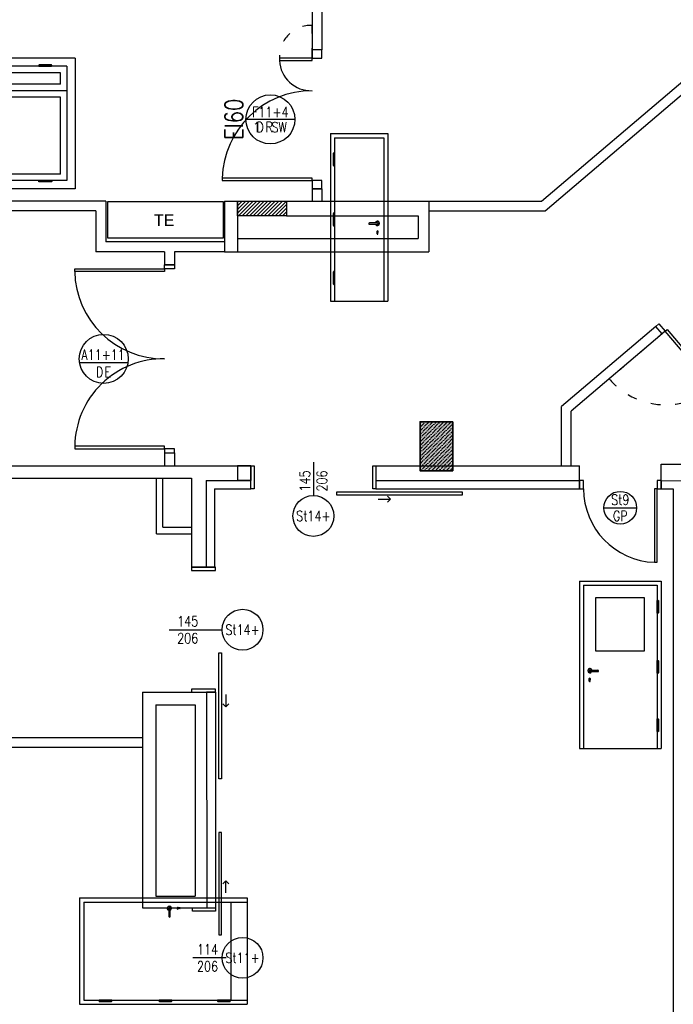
# Model space of a CAD drawing. Header units: millimetres. Extents: x 44889 to 52866, y -11417 to -4315.
# Tile 53 of 74: x 49531 to 49931, y -7232 to -6630. Entities that reach past the tile are written whole.
import ezdxf

# ---------------------------------------------------------------- set-up
doc = ezdxf.new("R2010")
doc.units = ezdxf.units.MM
doc.linetypes.add('Zestawienia drzwi i okien$0$ACAD_ISO03W100', pattern=[30, 12, -18])
doc.layers.get('0').update_dxf_attribs({"color": 9})
for name, color, linetype, lineweight in [('kreskowanie', 9, 'Continuous', 18), ('słupy gr0.7', 9, 'Continuous', 35), ('Zestawienia drzwi i okien$0$^ dymoszczelne', 251, 'Continuous', 25), ('Zestawienia drzwi i okien$0$^ elektryczne', 251, 'Continuous', 25)]:
    doc.layers.add(name, color=color, linetype=linetype, lineweight=lineweight)
for name, color, linetype in [('Podkład', 9, 'Continuous'), ('Zestawienia drzwi i okien$0$+ stolarka przekrój', 251, 'Continuous'), ('Zestawienia drzwi i okien$0$^ opisy p.poż.', 251, 'Continuous'), ('Zestawienia drzwi i okien$0$^ opisy stolarki zestawcze', 251, 'Continuous')]:
    doc.layers.add(name, color=color, linetype=linetype)
doc.layers.add('Zestawienia drzwi i okien$0$+ stolarka widok', color=251, linetype='Continuous', plot=False)
doc.layers.add('Zestawienia drzwi i okien$0$^ opis stolarki', color=251, linetype='Continuous', lineweight=25, plot=False)
doc.styles.get("Standard").update_dxf_attribs({"font": 'arial.ttf', "height": 15})
doc.styles.add('Zestawienia drzwi i okien$0$1.100', font='romans.shx', dxfattribs={"width": 0.8, "height": 16})
doc.styles.add('Zestawienia drzwi i okien$0$anka1', font='romans.shx', dxfattribs={"width": 0.8})

# ---------------------------------------------------------------- blocks, each defined once
blk = doc.blocks.new('słup 4')
at = {"layer": 'kreskowanie'}
h = blk.add_hatch(dxfattribs=at)
h.set_pattern_fill('ANSI36', color=256, style=0)
h.set_pattern_definition([(45, (-20, -40), (1.6838, 6.17393), [7.9375, -1.5875, 0, -1.5875])])
h.paths.add_polyline_path([(20, 20), (-20, 20), (-20, -40), (20, -40)])
at = {"layer": 'słupy gr0.7'}
blk.add_lwpolyline([(-20, -40), (20, -40), (20, 20), (-20, 20)], close=True, dxfattribs=at)
blk = doc.blocks.new('*U16276')
at = {"layer": 'Zestawienia drzwi i okien$0$+ stolarka przekrój', "linetype": 'Zestawienia drzwi i okien$0$ACAD_ISO03W100'}
blk.add_line((-60, -125), (-60, -5), dxfattribs=at)
at = {"layer": 'Zestawienia drzwi i okien$0$+ stolarka przekrój'}
for points in [[(-60, -5), (-65, -5), (-65, 14), (-60, 14)], [(65, -5), (60, -5), (60, 14), (65, 14)], [(-57, -125), (-60, -125), (-60, -5), (-57, -5)]]:
    blk.add_lwpolyline(points, close=True, dxfattribs=at)
at = {"layer": 'Zestawienia drzwi i okien$0$+ stolarka przekrój', "linetype": 'Zestawienia drzwi i okien$0$ACAD_ISO03W100'}
blk.add_arc((-59.6, -5.4), 119.6, 269.8291, 0.1709, dxfattribs=at)
at = {"layer": 'Zestawienia drzwi i okien$0$+ stolarka przekrój'}
blk.add_arc((-59.6, -5.4), 119.6, 271.2488, 0.1778, dxfattribs=at)
at = {"layer": 'Zestawienia drzwi i okien$0$+ stolarka widok'}
for p, q in [((-65, -300), (-65, -505)), ((65, -300), (-65, -300)), ((65, -300), (65, -505)), ((-60, -305), (-60, -505)), ((60, -305), (-60, -305)), ((60, -305), (60, -505)), ((-61.6, -331.3), (-60, -331.3)), ((-61.6, -331.7), (-60, -331.7)), ((-61.6, -404.8), (-60, -404.8)), ((-61.6, -405.2), (-60, -405.2)), ((51.9, -422.5), (51.9, -420.9)), ((52.9, -422.5), (52.9, -420.9)), ((-61.6, -476.3), (-60, -476.3)), ((-61.6, -476.7), (-60, -476.7)), ((60, -485), (-60, -485)), ((65, -505), (-65, -505))]:
    blk.add_line(p, q, dxfattribs=at)
for points in [[(-60.8, -339.5), (-60.8, -339.5, 0.414214), (-60, -338.7), (-60, -324.3, 0.414214), (-60.8, -323.5), (-60.8, -323.5, 0.414214), (-61.6, -324.3), (-61.6, -338.7, 0.414214)], [(-60.8, -413), (-60.8, -413, 0.414214), (-60, -412.2), (-60, -397.8, 0.414214), (-60.8, -397), (-60.8, -397, 0.414214), (-61.6, -397.8), (-61.6, -412.2, 0.414214)], [(-60.8, -484.5), (-60.8, -484.5, 0.414214), (-60, -483.7), (-60, -469.3, 0.414214), (-60.8, -468.5), (-60.8, -468.5, 0.414214), (-61.6, -469.3), (-61.6, -483.7, 0.414214)]]:
    blk.add_lwpolyline(points, format="xyb", close=True, dxfattribs=at)
for points in [[(52.4, -409.1), (42.4, -409.1)], [(42.4, -410.9), (52.4, -410.9)]]:
    blk.add_lwpolyline(points, dxfattribs=at)
for centre, radius, start, end in [((42.4, -410), 0.853, 90, 270), ((52.2, -409.5), 2.5, 199.9502, 160.0498), ((52.4, -410), 2.5, 199.9502, 160.0498), ((52.4, -410), 0.853, 270, 90), ((52.4, -420), 1, 300, 240), ((52.4, -422.5), 0.5, 180, 0)]:
    blk.add_arc(centre, radius, start, end, dxfattribs=at)
at = {"layer": 'Zestawienia drzwi i okien$0$^ opis stolarki'}
blk.add_line((0, -22.7), (0, -62.7), dxfattribs=at)
blk.add_circle((0, -42.7), 20, dxfattribs=at)
at = {"layer": 'Zestawienia drzwi i okien$0$^ opis stolarki', "ltscale": 0.1, "char_height": 12.5, "attachment_point": 5, "rotation": 270, "style": 'Zestawienia drzwi i okien$0$anka1'}
for s, insert in [('D12', (8.2, -42.7)), ('K', (-9.1, -42.7))]:
    blk.add_mtext(s, dxfattribs=dict(at, insert=insert))
blk = doc.blocks.new('*U15380')
for p, q in [((-17.2, -9.5), (8, 15.7)), ((-11.6, 2.8), (-5.4, 9.1)), ((-11.1, -7.2), (5.1, 9)), ((-7.7, -13.4), (11.9, 6.2)), ((4.5, -11.8), (13, -3.3))]:
    blk.add_line(p, q)
blk = doc.blocks.new('*U15691')
at = {"layer": 'Zestawienia drzwi i okien$0$+ stolarka przekrój'}
for points in [[(-110.1, -5), (-115.1, -5), (-115.1, 7), (-110.1, 7)], [(109.9, -5), (114.9, -5), (114.9, 7), (109.9, 7)], [(-107.1, -115), (-110.1, -115), (-110.1, -5), (-107.1, -5)], [(106.9, -115), (109.9, -115), (109.9, -5), (106.9, -5)]]:
    blk.add_lwpolyline(points, close=True, dxfattribs=at)
for centre, radius, start, end in [((-109, -6.1), 108.9, 270.9807, 0.5774), ((108.1, -6.7), 108.2, 179.0757, 269.3663)]:
    blk.add_arc(centre, radius, start, end, dxfattribs=at)
at = {"layer": 'Zestawienia drzwi i okien$0$+ stolarka widok'}
for p, q in [((-115.1, -300), (-115.1, -505)), ((114.9, -300), (-115.1, -300)), ((114.9, -300), (114.9, -505)), ((-110.1, -305), (-110.1, -505)), ((109.9, -305), (-110.1, -305)), ((-102.1, -313), (-102.1, -415)), ((-8.1, -313), (-102.1, -313)), ((-8.1, -313), (-8.1, -415)), ((-0.1, -305), (-0.1, -505)), ((101.9, -313), (7.9, -313)), ((7.9, -313), (7.9, -415)), ((101.9, -313), (101.9, -415)), ((109.9, -305), (109.9, -505)), ((-111.7, -331.3), (-110.1, -331.3)), ((-111.7, -331.7), (-110.1, -331.7)), ((109.9, -331.3), (111.5, -331.3)), ((109.9, -331.7), (111.5, -331.7)), ((-111.7, -404.8), (-110.1, -404.8)), ((-111.7, -405.2), (-110.1, -405.2)), ((109.9, -404.8), (111.5, -404.8)), ((109.9, -405.2), (111.5, -405.2)), ((-8.1, -415), (-102.1, -415)), ((-5.2, -422.5), (-5.2, -420.9)), ((-4.2, -422.5), (-4.2, -420.9)), ((3.9, -422.5), (3.9, -420.9)), ((4.9, -422.5), (4.9, -420.9)), ((101.9, -415), (7.9, -415)), ((-102.1, -425), (-102.1, -497)), ((-8.1, -425), (-102.1, -425)), ((-8.1, -425), (-8.1, -497)), ((7.9, -425), (7.9, -497)), ((101.9, -425), (7.9, -425)), ((101.9, -425), (101.9, -497)), ((-111.7, -476.3), (-110.1, -476.3)), ((-111.7, -476.7), (-110.1, -476.7)), ((109.9, -476.3), (111.5, -476.3)), ((109.9, -476.7), (111.5, -476.7)), ((114.9, -505), (-115.1, -505)), ((-8.1, -497), (-102.1, -497)), ((101.9, -497), (7.9, -497))]:
    blk.add_line(p, q, dxfattribs=at)
for points in [[(-110.9, -339.5), (-110.9, -339.5, 0.414214), (-110.1, -338.7), (-110.1, -324.3, 0.414214), (-110.9, -323.5), (-110.9, -323.5, 0.414214), (-111.7, -324.3), (-111.7, -338.7, 0.414214)], [(110.7, -339.5), (110.7, -339.5, 0.414214), (111.5, -338.7), (111.5, -324.3, 0.414214), (110.7, -323.5), (110.7, -323.5, 0.414214), (109.9, -324.3), (109.9, -338.7, 0.414214)], [(-110.9, -413), (-110.9, -413, 0.414214), (-110.1, -412.2), (-110.1, -397.8, 0.414214), (-110.9, -397), (-110.9, -397, 0.414214), (-111.7, -397.8), (-111.7, -412.2, 0.414214)], [(110.7, -413), (110.7, -413, 0.414214), (111.5, -412.2), (111.5, -397.8, 0.414214), (110.7, -397), (110.7, -397, 0.414214), (109.9, -397.8), (109.9, -412.2, 0.414214)], [(-110.9, -484.5), (-110.9, -484.5, 0.414214), (-110.1, -483.7), (-110.1, -469.3, 0.414214), (-110.9, -468.5), (-110.9, -468.5, 0.414214), (-111.7, -469.3), (-111.7, -483.7, 0.414214)], [(110.7, -484.5), (110.7, -484.5, 0.414214), (111.5, -483.7), (111.5, -469.3, 0.414214), (110.7, -468.5), (110.7, -468.5, 0.414214), (109.9, -469.3), (109.9, -483.7, 0.414214)]]:
    blk.add_lwpolyline(points, format="xyb", close=True, dxfattribs=at)
for points in [[(-4.7, -409.1), (-14.7, -409.1)], [(4.4, -409.1), (14.4, -409.1)], [(-14.7, -410.9), (-4.7, -410.9)], [(14.4, -410.9), (4.4, -410.9)]]:
    blk.add_lwpolyline(points, dxfattribs=at)
for centre, radius, start, end in [((-14.7, -410), 0.853, 90, 270), ((-4.9, -409.5), 2.5, 199.9502, 160.0498), ((-4.7, -410), 2.5, 199.9502, 160.0498), ((-4.7, -410), 0.853, 270, 90), ((4.4, -410), 2.5, 19.9502, 340.0498), ((4.7, -409.5), 2.5, 19.9502, 340.0498), ((4.4, -410), 0.853, 90, 270), ((14.4, -410), 0.853, 270, 90), ((-4.7, -420), 1, 300, 240), ((4.4, -420), 1, 300, 240), ((-4.7, -422.5), 0.5, 180, 0), ((4.4, -422.5), 0.5, 180, 0)]:
    blk.add_arc(centre, radius, start, end, dxfattribs=at)
at = {"layer": 'Zestawienia drzwi i okien$0$^ dymoszczelne', "ltscale": 0.1}
blk.add_line((4.4, -109.2), (4.4, -49.9), dxfattribs=at)
blk.add_circle((0, -79.5), 30, dxfattribs=at)
at = {"layer": 'Zestawienia drzwi i okien$0$^ opisy stolarki zestawcze'}
for p, q in [((57, -447.2), (98.9, -476.2)), ((286.1, -476.2), (-26.5, -476.2))]:
    blk.add_line(p, q, dxfattribs=at)
at = {"layer": 'Zestawienia drzwi i okien$0$+ stolarka widok'}
for p in [(-27.5, -391.2), (27.5, -391.2)]:
    blk.add_blockref('*U15380', p, dxfattribs=at)
at = {"layer": 'Zestawienia drzwi i okien$0$^ dymoszczelne', "ltscale": 0.1, "insert": (16, -84.5), "char_height": 12.5, "attachment_point": 5, "rotation": 90, "style": 'Zestawienia drzwi i okien$0$anka1'}
blk.add_mtext('D', dxfattribs=at)
at = {"layer": 'Zestawienia drzwi i okien$0$^ elektryczne', "ltscale": 0.1, "insert": (16, -74.5), "char_height": 12.5, "attachment_point": 5, "rotation": 90, "style": 'Zestawienia drzwi i okien$0$anka1'}
blk.add_mtext('E', dxfattribs=at)
at = {"layer": 'Zestawienia drzwi i okien$0$^ opis stolarki', "ltscale": 0.1, "insert": (-5.1, -80.3), "char_height": 12.5, "attachment_point": 5, "rotation": 90, "style": 'Zestawienia drzwi i okien$0$anka1'}
blk.add_mtext('A11+11', dxfattribs=at)
at = {"layer": 'Zestawienia drzwi i okien$0$^ opisy stolarki zestawcze', "insert": (149.2, -454.4), "char_height": 18, "attachment_point": 4, "line_spacing_factor": 0.8, "style": 'Zestawienia drzwi i okien$0$1.100'}
blk.add_mtext('\\A1;pola\\Pnieprzezierne', dxfattribs=at)
blk = doc.blocks.new('*U15537')
at = {"layer": 'Zestawienia drzwi i okien$0$+ stolarka przekrój'}
for points in [[(-45, -5), (-50, -5), (-50, 7), (-45, 7)], [(50, -5), (45, -5), (45, 7), (50, 7)], [(-42, -95), (-45, -95), (-45, -5), (-42, -5)]]:
    blk.add_lwpolyline(points, close=True, dxfattribs=at)
at = {"layer": 'Zestawienia drzwi i okien$0$+ stolarka przekrój', "linetype": 'Zestawienia drzwi i okien$0$ACAD_ISO03W100'}
blk.add_lwpolyline([(-45, -5), (-135, -5, 0.414214), (-45, -95, 0.501037)], format="xyb", dxfattribs=at)
at = {"layer": 'Zestawienia drzwi i okien$0$+ stolarka przekrój'}
blk.add_arc((-45, -5), 90, 271.9102, 0, dxfattribs=at)
at = {"layer": 'Zestawienia drzwi i okien$0$+ stolarka widok'}
for p, q in [((-50, -300), (-50, -505)), ((50, -300), (-50, -300)), ((50, -300), (50, -505)), ((-45, -305), (-45, -505)), ((45, -305), (-45, -305)), ((45, -305), (45, -505)), ((-46.6, -331.3), (-45, -331.3)), ((-46.6, -331.7), (-45, -331.7)), ((-46.6, -404.8), (-45, -404.8)), ((-46.6, -405.2), (-45, -405.2)), ((36.9, -422.5), (36.9, -420.9)), ((37.9, -422.5), (37.9, -420.9)), ((-46.6, -476.3), (-45, -476.3)), ((-46.6, -476.7), (-45, -476.7)), ((50, -505), (-50, -505))]:
    blk.add_line(p, q, dxfattribs=at)
for points in [[(-45.8, -339.5), (-45.8, -339.5, 0.414214), (-45, -338.7), (-45, -324.3, 0.414214), (-45.8, -323.5), (-45.8, -323.5, 0.414214), (-46.6, -324.3), (-46.6, -338.7, 0.414214)], [(-45.8, -413), (-45.8, -413, 0.414214), (-45, -412.2), (-45, -397.8, 0.414214), (-45.8, -397), (-45.8, -397, 0.414214), (-46.6, -397.8), (-46.6, -412.2, 0.414214)], [(-45.8, -484.5), (-45.8, -484.5, 0.414214), (-45, -483.7), (-45, -469.3, 0.414214), (-45.8, -468.5), (-45.8, -468.5, 0.414214), (-46.6, -469.3), (-46.6, -483.7, 0.414214)]]:
    blk.add_lwpolyline(points, format="xyb", close=True, dxfattribs=at)
blk.add_lwpolyline([(-27.4, -324.4), (-27.4, -368.4), (26.6, -368.4), (26.6, -324.4)], close=True, dxfattribs=at)
for points in [[(37.4, -409.1), (27.4, -409.1)], [(27.4, -410.9), (37.4, -410.9)]]:
    blk.add_lwpolyline(points, dxfattribs=at)
for centre, radius, start, end in [((27.4, -410), 0.853, 90, 270), ((37.2, -409.5), 2.5, 199.9502, 160.0498), ((37.4, -410), 2.5, 199.9502, 160.0498), ((37.4, -410), 0.853, 270, 90), ((37.4, -420), 1, 300, 240), ((37.4, -422.5), 0.5, 180, 0)]:
    blk.add_arc(centre, radius, start, end, dxfattribs=at)
at = {"layer": 'Zestawienia drzwi i okien$0$^ opis stolarki', "ltscale": 0.1}
blk.add_line((20, -28.2), (-20, -28.2), dxfattribs=at)
blk.add_circle((0, -28.2), 20, dxfattribs=at)
at = {"layer": 'Zestawienia drzwi i okien$0$+ stolarka widok'}
blk.add_blockref('*U15380', (12.1, -353.5), dxfattribs=at)
at = {"layer": 'Zestawienia drzwi i okien$0$^ opis stolarki', "ltscale": 0.1, "char_height": 12.5, "attachment_point": 5, "line_spacing_factor": 0.8, "style": 'Zestawienia drzwi i okien$0$anka1'}
for s, insert in [('St9', (0, -18.4)), ('GW', (0, -38.2))]:
    blk.add_mtext(s, dxfattribs=dict(at, insert=insert))
blk = doc.blocks.new('*U16067')
at = {"layer": 'Zestawienia drzwi i okien$0$+ stolarka przekrój', "linetype": 'Zestawienia drzwi i okien$0$ACAD_ISO03W100'}
blk.add_line((-75, -5), (-115, -5), dxfattribs=at)
at = {"layer": 'Zestawienia drzwi i okien$0$+ stolarka przekrój'}
for points in [[(-85, -5), (-75, -5), (-75, 7), (-85, 7)], [(75, -5), (85, -5), (85, 7), (75, 7)], [(-75, -45), (-72, -45), (-72, -5), (-75, -5)], [(72, -115), (75, -115), (75, -5), (72, -5)]]:
    blk.add_lwpolyline(points, close=True, dxfattribs=at)
at = {"layer": 'Zestawienia drzwi i okien$0$+ stolarka przekrój', "linetype": 'Zestawienia drzwi i okien$0$ACAD_ISO03W100'}
blk.add_arc((-76.3, -6.3), 38.7, 178.0349, 271.9843, dxfattribs=at)
at = {"layer": 'Zestawienia drzwi i okien$0$+ stolarka przekrój'}
for centre, radius, start, end in [((-73.7, -6.3), 38.7, 272.4781, 1.9843), ((75, -5), 110, 180, 268.4372)]:
    blk.add_arc(centre, radius, start, end, dxfattribs=at)
at = {"layer": 'Zestawienia drzwi i okien$0$+ stolarka widok'}
for p, q in [((-75, -295), (-75, -505)), ((-75, -295), (85, -295)), ((85, -295), (85, -505)), ((-65, -305), (75, -305)), ((-65, -305), (-65, -505)), ((-57, -313), (-57, -415)), ((-43, -313), (-57, -313)), ((-43, -313), (-43, -415)), ((-35, -305), (-35, -505)), ((67, -313), (-27, -313)), ((-27, -313), (-27, -415)), ((67, -313), (67, -415)), ((75, -305), (75, -505)), ((-66.6, -331.3), (-65, -331.3)), ((-66.6, -331.7), (-65, -331.7)), ((76.6, -331.3), (75, -331.3)), ((76.6, -331.7), (75, -331.7)), ((-66.6, -404.8), (-65, -404.8)), ((-66.6, -405.2), (-65, -405.2)), ((76.6, -404.8), (75, -404.8)), ((76.6, -405.2), (75, -405.2)), ((-43, -415), (-57, -415)), ((67, -415), (-27, -415)), ((-57, -425), (-57, -497)), ((-43, -425), (-57, -425)), ((-43, -425), (-43, -497)), ((-27, -425), (-27, -497)), ((67, -425), (-27, -425)), ((67, -425), (67, -497)), ((-66.6, -476.3), (-65, -476.3)), ((-66.6, -476.7), (-65, -476.7)), ((76.6, -476.3), (75, -476.3)), ((76.6, -476.7), (75, -476.7)), ((-75, -505), (85, -505)), ((-43, -497), (-57, -497)), ((67, -497), (-27, -497))]:
    blk.add_line(p, q, dxfattribs=at)
for points in [[(-65.8, -339.5), (-65.8, -339.5, 0.414214), (-65, -338.7), (-65, -324.3, 0.414214), (-65.8, -323.5), (-65.8, -323.5, 0.414214), (-66.6, -324.3), (-66.6, -338.7, 0.414214)], [(75.8, -339.5), (75.8, -339.5, -0.414214), (75, -338.7), (75, -324.3, -0.414214), (75.8, -323.5), (75.8, -323.5, -0.414214), (76.6, -324.3), (76.6, -338.7, -0.414214)], [(-65.8, -413), (-65.8, -413, 0.414214), (-65, -412.2), (-65, -397.8, 0.414214), (-65.8, -397), (-65.8, -397, 0.414214), (-66.6, -397.8), (-66.6, -412.2, 0.414214)], [(75.8, -413), (75.8, -413, -0.414214), (75, -412.2), (75, -397.8, -0.414214), (75.8, -397), (75.8, -397, -0.414214), (76.6, -397.8), (76.6, -412.2, -0.414214)], [(-65.8, -484.5), (-65.8, -484.5, 0.414214), (-65, -483.7), (-65, -469.3, 0.414214), (-65.8, -468.5), (-65.8, -468.5, 0.414214), (-66.6, -469.3), (-66.6, -483.7, 0.414214)], [(75.8, -484.5), (75.8, -484.5, -0.414214), (75, -483.7), (75, -469.3, -0.414214), (75.8, -468.5), (75.8, -468.5, -0.414214), (76.6, -469.3), (76.6, -483.7, -0.414214)]]:
    blk.add_lwpolyline(points, format="xyb", close=True, dxfattribs=at)
at = {"layer": 'Zestawienia drzwi i okien$0$^ dymoszczelne', "ltscale": 0.1}
blk.add_line((0, -26.1), (0, -86.1), dxfattribs=at)
blk.add_circle((0, -56.1), 30, dxfattribs=at)
at = {"layer": 'Zestawienia drzwi i okien$0$^ opisy stolarki zestawcze'}
for p, q in [((-1.2, -449.8), (40.7, -478.8)), ((227.8, -478.8), (-50.4, -478.8))]:
    blk.add_line(p, q, dxfattribs=at)
at = {"layer": 'Zestawienia drzwi i okien$0$+ stolarka widok', "xscale": 0.5, "yscale": 0.5, "zscale": 0.5}
blk.add_blockref('*U15380', (-49.1, -392.4), dxfattribs=at)
at = {"layer": 'Zestawienia drzwi i okien$0$+ stolarka widok'}
blk.add_blockref('*U15380', (-7.4, -391.2), dxfattribs=at)
at = {"layer": 'Zestawienia drzwi i okien$0$^ dymoszczelne', "ltscale": 0.1, "insert": (9.5, -68.7), "char_height": 12.5, "attachment_point": 5, "rotation": 90, "line_spacing_factor": 0.8, "style": 'Zestawienia drzwi i okien$0$anka1'}
blk.add_mtext('D', dxfattribs=at)
at = {"layer": 'Zestawienia drzwi i okien$0$^ elektryczne', "ltscale": 0.1, "insert": (9.5, -57.5), "char_height": 12.5, "attachment_point": 5, "rotation": 90, "line_spacing_factor": 0.8, "style": 'Zestawienia drzwi i okien$0$anka1'}
blk.add_mtext('R', dxfattribs=at)
at = {"layer": 'Zestawienia drzwi i okien$0$^ opis stolarki', "ltscale": 0.1, "char_height": 12.5, "attachment_point": 5, "rotation": 90, "line_spacing_factor": 0.8, "style": 'Zestawienia drzwi i okien$0$anka1'}
for s, insert in [('F11+4', (-8.9, -56.1)), ('1  SW', (9.6, -56.5))]:
    blk.add_mtext(s, dxfattribs=dict(at, insert=insert))
at = {"layer": 'Zestawienia drzwi i okien$0$^ opisy p.poż.', "ltscale": 0.1, "insert": (0, -100.6), "char_height": 22, "attachment_point": 5, "rotation": 180, "style": 'Zestawienia drzwi i okien$0$anka1'}
blk.add_mtext('EI60', dxfattribs=at)
at = {"layer": 'Zestawienia drzwi i okien$0$^ opisy stolarki zestawcze', "insert": (91, -456.9), "char_height": 18, "attachment_point": 4, "line_spacing_factor": 0.8, "style": 'Zestawienia drzwi i okien$0$1.100'}
blk.add_mtext('\\A1;pola\\Pnieprzezierne', dxfattribs=at)
blk = doc.blocks.new('*U15574')
at = {"layer": 'Zestawienia drzwi i okien$0$+ stolarka przekrój'}
for points in [[(-30, -5), (-35, -5), (-35, 5), (-30, 5)], [(35, -5), (30, -5), (30, 5), (35, 5)], [(-27, -65), (-30, -65), (-30, -5), (-27, -5)]]:
    blk.add_lwpolyline(points, close=True, dxfattribs=at)
blk.add_arc((-28.4, -6.5), 58.5, 271.4105, 1.4794, dxfattribs=at)
at = {"layer": 'Zestawienia drzwi i okien$0$+ stolarka widok'}
for p, q in [((-35, -300), (-35, -505)), ((-35, -300), (35, -300)), ((35, -300), (35, -505)), ((-30, -305), (-30, -505)), ((-30, -305), (30, -305)), ((30, -305), (30, -505)), ((-31.6, -331.3), (-30, -331.3)), ((-31.6, -331.7), (-30, -331.7)), ((-31.6, -404.8), (-30, -404.8)), ((-31.6, -405.2), (-30, -405.2)), ((22, -422.5), (22, -420.9)), ((23, -422.5), (23, -420.9)), ((-31.6, -476.3), (-30, -476.3)), ((-31.6, -476.7), (-30, -476.7)), ((-35, -505), (35, -505))]:
    blk.add_line(p, q, dxfattribs=at)
for points in [[(-30.8, -339.5), (-30.8, -339.5, 0.414214), (-30, -338.7), (-30, -324.3, 0.414214), (-30.8, -323.5), (-30.8, -323.5, 0.414214), (-31.6, -324.3), (-31.6, -338.7, 0.414214)], [(-30.8, -413), (-30.8, -413, 0.414214), (-30, -412.2), (-30, -397.8, 0.414214), (-30.8, -397), (-30.8, -397, 0.414214), (-31.6, -397.8), (-31.6, -412.2, 0.414214)], [(-30.8, -484.5), (-30.8, -484.5, 0.414214), (-30, -483.7), (-30, -469.3, 0.414214), (-30.8, -468.5), (-30.8, -468.5, 0.414214), (-31.6, -469.3), (-31.6, -483.7, 0.414214)]]:
    blk.add_lwpolyline(points, format="xyb", close=True, dxfattribs=at)
for points in [[(22.5, -409.1), (12.5, -409.1)], [(12.5, -410.9), (22.5, -410.9)]]:
    blk.add_lwpolyline(points, dxfattribs=at)
for centre, radius, start, end in [((12.5, -410), 0.853, 90, 270), ((22.3, -409.5), 2.5, 199.9502, 160.0498), ((22.5, -410), 2.5, 199.9502, 160.0498), ((22.5, -410), 0.853, 270, 90), ((22.5, -420), 1, 300, 240), ((22.5, -422.5), 0.5, 180, 0)]:
    blk.add_arc(centre, radius, start, end, dxfattribs=at)
at = {"layer": 'Zestawienia drzwi i okien$0$^ opis stolarki', "ltscale": 0.1}
blk.add_circle((0, -42.8), 20, dxfattribs=at)
at = {"layer": 'Zestawienia drzwi i okien$0$^ opis stolarki', "ltscale": 0.1, "insert": (0, -42.8), "char_height": 12.5, "attachment_point": 5, "line_spacing_factor": 0.8, "style": 'Zestawienia drzwi i okien$0$anka1'}
blk.add_mtext('F7+', dxfattribs=at)
at = {"layer": 'Zestawienia drzwi i okien$0$^ opisy p.poż.', "ltscale": 0.1, "insert": (0, -74.4), "char_height": 22, "attachment_point": 5, "style": 'Zestawienia drzwi i okien$0$anka1'}
blk.add_mtext('EI60', dxfattribs=at)
blk = doc.blocks.new('*U15490')
at = {"layer": 'Zestawienia drzwi i okien$0$+ stolarka przekrój'}
for points in [[(-50, -5), (-45, -5), (-45, 5), (-50, 5)], [(45, -5), (50, -5), (50, 5), (45, 5)], [(42, -95), (45, -95), (45, -5), (42, -5)]]:
    blk.add_lwpolyline(points, close=True, dxfattribs=at)
blk.add_arc((45, -5), 90, 180, 268.0898, dxfattribs=at)
at = {"layer": 'Zestawienia drzwi i okien$0$+ stolarka widok'}
for p, q in [((-50, -117.9), (-50, -322.9)), ((-50, -117.9), (50, -117.9)), ((50, -117.9), (50, -322.9)), ((-45, -122.9), (-45, -322.9)), ((-45, -122.9), (45, -122.9)), ((45, -122.9), (45, -322.9)), ((46.6, -149.2), (45, -149.2)), ((46.6, -149.6), (45, -149.6)), ((46.6, -222.7), (45, -222.7)), ((46.6, -223.1), (45, -223.1)), ((-37.9, -240.4), (-37.9, -238.8)), ((-36.9, -240.4), (-36.9, -238.8)), ((46.6, -294.2), (45, -294.2)), ((46.6, -294.6), (45, -294.6)), ((-50, -322.9), (50, -322.9))]:
    blk.add_line(p, q, dxfattribs=at)
blk.add_lwpolyline([(-30.4, -138.3), (-30.4, -203.3), (29.6, -203.3), (29.6, -138.3)], close=True, dxfattribs=at)
for points in [[(45.8, -157.4), (45.8, -157.4, -0.414214), (45, -156.6), (45, -142.2, -0.414214), (45.8, -141.4), (45.8, -141.4, -0.414214), (46.6, -142.2), (46.6, -156.6, -0.414214)], [(45.8, -230.9), (45.8, -230.9, -0.414214), (45, -230.1), (45, -215.7, -0.414214), (45.8, -214.9), (45.8, -214.9, -0.414214), (46.6, -215.7), (46.6, -230.1, -0.414214)], [(45.8, -302.4), (45.8, -302.4, -0.414214), (45, -301.6), (45, -287.2, -0.414214), (45.8, -286.4), (45.8, -286.4, -0.414214), (46.6, -287.2), (46.6, -301.6, -0.414214)]]:
    blk.add_lwpolyline(points, format="xyb", close=True, dxfattribs=at)
for points in [[(-37.4, -227.1), (-27.4, -227.1)], [(-27.4, -228.8), (-37.4, -228.8)]]:
    blk.add_lwpolyline(points, dxfattribs=at)
for centre, radius, start, end in [((-37.4, -227.9), 2.5, 19.9502, 340.0498), ((-37.2, -227.4), 2.5, 19.9502, 340.0498), ((-37.4, -227.9), 0.853, 90, 270), ((-27.4, -227.9), 0.853, 270, 90), ((-37.4, -237.9), 1, 300, 240), ((-37.4, -240.4), 0.5, 180, 0)]:
    blk.add_arc(centre, radius, start, end, dxfattribs=at)
at = {"layer": 'Zestawienia drzwi i okien$0$^ opis stolarki', "ltscale": 0.1}
blk.add_line((-20, -28.2), (20, -28.2), dxfattribs=at)
blk.add_circle((0, -28.2), 20, dxfattribs=at)
at = {"layer": 'Zestawienia drzwi i okien$0$^ opis stolarki', "ltscale": 0.1, "char_height": 12.5, "attachment_point": 5, "line_spacing_factor": 0.8, "style": 'Zestawienia drzwi i okien$0$anka1'}
for s, insert in [('St9', (0, -18.4)), ('GP', (0, -38.2))]:
    blk.add_mtext(s, dxfattribs=dict(at, insert=insert))

msp = doc.modelspace()

# ---------------------------------------------------------------- hatches: boundary and pattern name
at = {"layer": 'Podkład', "ltscale": 2}
h = msp.add_hatch(dxfattribs=at)
h.set_pattern_fill('ANSI31', color=256, scale=0.5, style=0)
h.set_pattern_definition([(45, (73731.9347, -11628.8177), (-1.12253202, 1.12253202), [])])
h.paths.add_polyline_path([(49694.33, -6750.11), (49664.33, -6750.11), (49664.33, -6741.11), (49694.33, -6741.11)])
at = {"layer": 'Podkład'}
h = msp.add_hatch(dxfattribs=at)
h.set_pattern_fill('ANSI36', color=256, scale=0.5, style=0)
h.set_pattern_definition([(45, (44431.0084, -9527.6914), (0.841899, 3.08696304), [3.96875, -0.79375, 0, -0.79375])])
h.paths.add_polyline_path([(49776.02, -6906.13), (49796.02, -6906.13), (49796.02, -6876.13), (49776.02, -6876.13)])
h.paths.add_polyline_path([(50136.02, -6906.13), (50156.02, -6906.13), (50156.02, -6876.13), (50136.02, -6876.13)])
h.paths.add_polyline_path([(50496.02, -6906.13), (50516.02, -6906.13), (50516.02, -6876.13), (50496.02, -6876.13)])
h.paths.add_polyline_path([(50496.02, -6826.13), (50516.02, -6826.13), (50516.02, -6796.13), (50496.02, -6796.13)])

# ---------------------------------------------------------------- linework, layer by layer
for p, q in [((49710.02, -6552.63), (49710.02, -6648.62)), ((49716.02, -6552.63), (49716.02, -6648.62)), ((49716.02, -6648.62), (49710.02, -6648.62)), ((49850.27, -6741.11), (49938.08, -6666.49)), ((49852.47, -6747.11), (49944.08, -6669.27)), ((49710.02, -6733.62), (49710.02, -6741.11)), ((49716.02, -6733.62), (49710.02, -6733.62)), ((49716.02, -6733.62), (49716.02, -6741.11)), ((49583.83, -6741.11), (49414.83, -6741.11)), ((49583.83, -6741.11), (49583.83, -6766.11)), ((49656.33, -6741.11), (49656.33, -6772.11)), ((49656.33, -6741.11), (49664.33, -6741.11)), ((49664.33, -6741.11), (49664.33, -6772.11)), ((49664.33, -6741.11), (49694.33, -6741.11)), ((49694.33, -6741.11), (49781.4, -6741.11)), ((49694.33, -6741.11), (49694.33, -6750.11)), ((49781.4, -6741.11), (49850.27, -6741.11)), ((49781.4, -6741.11), (49781.4, -6772.11)), ((49577.83, -6747.11), (49414.83, -6747.11)), ((49577.83, -6747.11), (49577.83, -6772.11)), ((49694.33, -6750.11), (49664.33, -6750.11)), ((49694.33, -6750.11), (49774.83, -6750.11)), ((49774.83, -6750.11), (49774.83, -6764.11)), ((49781.4, -6747.11), (49852.47, -6747.11)), ((49664.33, -6764.11), (49774.83, -6764.11)), ((49664.33, -6764.11), (49664.33, -6772.11)), ((49656.33, -6766.11), (49583.83, -6766.11)), ((49619.79, -6772.11), (49577.83, -6772.11)), ((49619.79, -6772.11), (49619.79, -6780.11)), ((49625.79, -6772.1), (49625.79, -6780.11)), ((49656.33, -6772.11), (49625.79, -6772.11)), ((49656.33, -6772.11), (49664.33, -6772.11)), ((49664.33, -6772.11), (49781.4, -6772.11)), ((49625.79, -6780.11), (49619.79, -6780.11)), ((49920.22, -6817.79), (49862.51, -6866.83)), ((49924.1, -6822.36), (49920.22, -6817.79)), ((49924.1, -6822.36), (49868.51, -6869.6)), ((49862.51, -6903.11), (49862.51, -6866.83)), ((49868.51, -6903.11), (49868.51, -6869.6)), ((49619.79, -6895.11), (49619.79, -6903.11)), ((49619.79, -6895.11), (49625.79, -6895.11)), ((49625.79, -6895.11), (49625.79, -6903.11)), ((49923.51, -6912.11), (49923.51, -6902.13)), ((49923.51, -6902.13), (49940.83, -6902.13)), ((49437.77, -6903.11), (49664.33, -6903.11)), ((49664.33, -6903.11), (49672.55, -6903.11)), ((49664.33, -6903.11), (49664.33, -6912.11)), ((49672.55, -6903.11), (49672.55, -6912.11)), ((49749.05, -6903.11), (49749.05, -6912.11)), ((49749.05, -6903.11), (49776.02, -6903.11)), ((49749.05, -6903.11), (49873.51, -6903.11)), ((49873.51, -6912.11), (49873.51, -6903.11)), ((49420.33, -6910.61), (49636.33, -6910.61)), ((49614.8, -6944.61), (49614.8, -6910.61)), ((49618.8, -6940.61), (49618.8, -6910.61)), ((49636.33, -6910.61), (49636.28, -6965.11)), ((49645.16, -6912.11), (49664.33, -6912.11)), ((49645.16, -6912.11), (49645.27, -6965.11)), ((49672.55, -6912.11), (49664.33, -6912.11)), ((49672.55, -6917.11), (49672.55, -6912.11)), ((49749.05, -6912.11), (49873.51, -6912.11)), ((49749.05, -6912.11), (49749.05, -6917.11)), ((49845.69, -6912.11), (49873.51, -6912.11)), ((49873.51, -6917.11), (49873.51, -6912.11)), ((49923.51, -6912.11), (49935.82, -6912.16)), ((49923.51, -6912.11), (49935.82, -6912.16)), ((49923.51, -6912.11), (49923.51, -6917.11)), ((49650.22, -6917.11), (49672.55, -6917.11)), ((49650.22, -6917.11), (49650.27, -6965.05)), ((49749.05, -6917.11), (49873.51, -6917.11)), ((49923.49, -6917.11), (49930.76, -6917.14)), ((49930.76, -6917.14), (49930.76, -7274.61)), ((49614.8, -6944.61), (49636.33, -6944.61)), ((49618.8, -6940.61), (49636.33, -6940.61)), ((49636.28, -6965.11), (49645.27, -6965.11)), ((49645.27, -6965.11), (49650.27, -6965.11)), ((49606.33, -7041.61), (49645.42, -7041.61)), ((49606.33, -7041.61), (49606.33, -7173.56)), ((49645.42, -7041.61), (49645.69, -7173.56)), ((49650.83, -7041.61), (49645.42, -7041.61)), ((49650.83, -7041.61), (49650.83, -7173.56)), ((49614.33, -7049.27), (49638.51, -7049.27)), ((49614.33, -7049.27), (49614.33, -7166.27)), ((49638.51, -7049.27), (49638.51, -7166.27)), ((49606.33, -7069.43), (49420.33, -7069.43)), ((49606.33, -7075.43), (49420.33, -7075.43)), ((49614.33, -7166.27), (49638.51, -7166.27)), ((49606.33, -7173.56), (49645.69, -7173.56)), ((49645.69, -7173.56), (49650.83, -7173.56))]:
    msp.add_line(p, q, dxfattribs=at)
at = {"layer": 'Podkład', "ltscale": 0.1}
for p, q in [((49710.8, -6900.92), (49710.8, -6921.25)), ((49622.52, -7003.36), (49654.96, -7003.36)), ((49657.46, -7204.06), (49637.14, -7204.06))]:
    msp.add_line(p, q, dxfattribs=at)
at = {"layer": 'Podkład'}
for points in [[(49655.77, -6763.63), (49655.77, -6741.63), (49584.77, -6741.63), (49584.77, -6763.63)], [(49694.33, -6750.11), (49664.33, -6750.11), (49664.33, -6741.11), (49694.33, -6741.11)], [(49776.02, -6906.13), (49796.02, -6906.13), (49796.02, -6876.13), (49776.02, -6876.13)], [(49672.55, -6903.11), (49664.33, -6903.11), (49664.33, -6912.11), (49672.55, -6912.11)], [(49672.55, -6903.11), (49674.55, -6903.11), (49674.55, -6917.11), (49672.55, -6917.11)], [(49747.05, -6903.11), (49749.05, -6903.11), (49749.05, -6917.11), (49747.05, -6917.11)], [(49801.93, -6919.28), (49724.93, -6919.28), (49724.93, -6920.78), (49801.93, -6920.78)], [(49636.28, -6965.11), (49636.28, -6967.11), (49650.83, -6967.11), (49650.83, -6965.11)], [(49652.99, -7094.49), (49652.99, -7017.49), (49654.49, -7017.49), (49654.49, -7094.49)], [(49636.28, -7039.61), (49636.28, -7041.61), (49650.83, -7041.61), (49650.83, -7039.61)], [(49652.99, -7127.43), (49652.99, -7189.93), (49654.49, -7189.93), (49654.49, -7127.43)], [(49636.82, -7175.56), (49636.82, -7173.56), (49650.83, -7173.56), (49650.83, -7175.56)]]:
    msp.add_lwpolyline(points, close=True, dxfattribs=at)
for points in [[(49750.49, -6923.49), (49757.99, -6923.49), (49756.13, -6921.72)], [(49750.49, -6923.49), (49757.99, -6923.49), (49756.13, -6925.25)], [(49657.2, -7043.05), (49657.2, -7050.55), (49655.43, -7048.69)], [(49657.2, -7043.05), (49657.2, -7050.55), (49658.97, -7048.69)], [(49657.2, -7164.37), (49657.2, -7156.87), (49655.43, -7158.73)], [(49657.2, -7164.37), (49657.2, -7156.87), (49658.97, -7158.73)]]:
    msp.add_lwpolyline(points, dxfattribs=at)
for centre in [(49710.8, -6933.75), (49667.46, -7003.36), (49667.46, -7204.06)]:
    msp.add_circle(centre, 12.5, dxfattribs=at)

# ---------------------------------------------------------------- block references
at = {"layer": 'Podkład', "xscale": 0.5, "yscale": 0.5, "zscale": 0.5}
for name, p in [('*U15574', (49738.77, -6549.88)), ('*U15490', (49898.49, -6914.61))]:
    msp.add_blockref(name, p, dxfattribs=at)
at = {"layer": 'Podkład', "yscale": 0.5, "zscale": 0.5}
for name, p, xscale, rotation in [('*U16067', (49712.52, -6691.12), 0.5, 270), ('*U15691', (49622.29, -6837.68), 0.5, 270), ('*U15537', (49941.54, -6804.27), 0.4999999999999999, 40.35646416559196), ('słup 4', (49786.02, -6896.13), 0.5, 180), ('*U16276', (49417.82, -7199.91), 0.5, 90)]:
    msp.add_blockref(name, p, dxfattribs=dict(at, xscale=xscale, rotation=rotation))

# ---------------------------------------------------------------- texts
at = {"layer": 'Podkład', "insert": (49619.52, -6752.81), "char_height": 7, "attachment_point": 5}
msp.add_mtext('TE', dxfattribs=at)
at = {"layer": 'Podkład', "ltscale": 0.1, "insert": (49710.8, -6912.34), "char_height": 6.25, "attachment_point": 5, "rotation": 90, "style": 'Zestawienia drzwi i okien$0$anka1'}
msp.add_mtext('145\\P206', dxfattribs=at)
at = {"layer": 'Podkład', "ltscale": 0.1, "char_height": 6.25, "attachment_point": 5, "style": 'Zestawienia drzwi i okien$0$anka1'}
for s, insert in [('St14+', (49710.8, -6933.75)), ('145\\P206', (49633.93, -7003.36)), ('St14+', (49667.46, -7003.36)), ('114\\P206', (49646.05, -7204.06)), ('St11+', (49667.46, -7204.06))]:
    msp.add_mtext(s, dxfattribs=dict(at, insert=insert))

doc.saveas('drawing.dxf')
